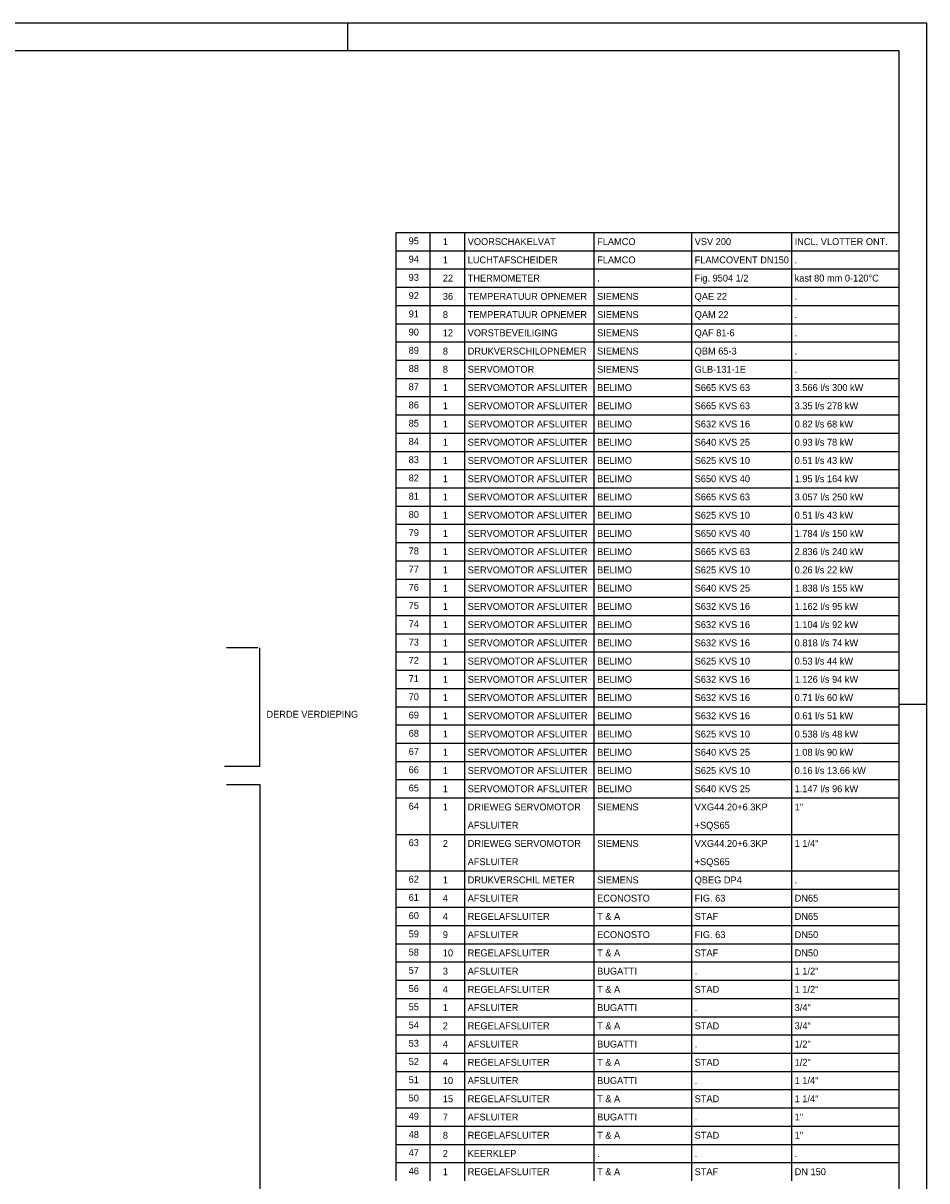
# Model space of a CAD drawing. Extents: x -783 to 603, y 238 to 1079.
# Tile 23 of 23: x 275 to 603, y 659 to 1079. Entities that reach past the tile are written whole.
import ezdxf

# ---------------------------------------------------------------- set-up
doc = ezdxf.new("R2010")
doc.units = 0
doc.linetypes.add('2322107', pattern=[2000, 1000, 1000])
for name, color, linetype in [('00KAD070', 5, 'CONTINUOUS'), ('BL$4----', 7, 'CONTINUOUS'), ('WL561---', 10, 'CONTINUOUS'), ('WM561---', 1, 'CONTINUOUS')]:
    doc.layers.add(name, color=color, linetype=linetype)
doc.styles.add('BURO-025', font='BUROFONT.shx', dxfattribs={"height": 2.5})

msp = doc.modelspace()

# ---------------------------------------------------------------- linework, layer by layer
at = {"layer": '00KAD070', "linetype": 'CONTINUOUS'}
for p, q in [((593.05, 1068.83), (-772.91, 1068.83)), ((593.05, 247.83), (593.05, 1068.83))]:
    msp.add_line(p, q, dxfattribs=at)
at = {"layer": 'BL$4----', "color": 7}
for p, q in [((360.44, 852.32), (349.03, 852.32)), ((361.11, 809.4), (361.11, 852.32)), ((348.36, 809.4), (361.11, 809.4)), ((349.03, 802.69), (361.11, 802.69)), ((361.11, 802.69), (361.11, 533.67))]:
    msp.add_line(p, q, dxfattribs=at)
at = {"layer": 'WM561---', "color": 3}
for p, q in [((603.05, 1078.83), (-782.91, 1078.83)), ((393.05, 1068.83), (393.05, 1078.83)), ((603.05, 237.83), (603.05, 1078.83)), ((593.05, 831.83), (603.05, 831.83))]:
    msp.add_line(p, q, dxfattribs=at)
at = {"layer": 'WM561---', "linetype": '2322107'}
for p, q in [((410.58, 1002.89), (593.05, 1002.89)), ((410.58, 996.28), (410.58, 1002.89)), ((422.97, 996.28), (422.97, 1002.89)), ((435.49, 996.28), (435.49, 1002.89)), ((482.44, 996.28), (482.44, 1002.89)), ((517.8, 996.28), (517.8, 1002.89)), ((554.07, 996.28), (554.07, 1002.89)), ((410.58, 996.28), (593.05, 996.28)), ((410.58, 989.67), (410.58, 996.28)), ((422.97, 989.67), (422.97, 996.28)), ((435.49, 989.67), (435.49, 996.28)), ((482.44, 989.67), (482.44, 996.28)), ((517.8, 989.67), (517.8, 996.28)), ((554.07, 989.67), (554.07, 996.28)), ((410.58, 989.67), (593.05, 989.67)), ((410.58, 983.05), (410.58, 989.67)), ((422.97, 983.05), (422.97, 989.67)), ((435.49, 983.05), (435.49, 989.67)), ((482.44, 983.05), (482.44, 989.67)), ((517.8, 983.05), (517.8, 989.67)), ((554.07, 983.05), (554.07, 989.67)), ((410.58, 983.05), (593.05, 983.05)), ((410.58, 976.44), (410.58, 983.05)), ((422.97, 976.44), (422.97, 983.05)), ((435.49, 976.44), (435.49, 983.05)), ((482.44, 976.44), (482.44, 983.05)), ((517.8, 976.44), (517.8, 983.05)), ((554.07, 976.44), (554.07, 983.05)), ((410.58, 976.44), (593.05, 976.44)), ((410.58, 969.82), (410.58, 976.44)), ((422.97, 969.82), (422.97, 976.44)), ((435.49, 969.82), (435.49, 976.44)), ((482.44, 969.82), (482.44, 976.44)), ((517.8, 969.82), (517.8, 976.44)), ((554.07, 969.82), (554.07, 976.44)), ((410.58, 969.82), (593.05, 969.82)), ((410.58, 963.21), (410.58, 969.82)), ((422.97, 963.21), (422.97, 969.82)), ((435.49, 963.21), (435.49, 969.82)), ((482.44, 963.21), (482.44, 969.82)), ((517.8, 963.21), (517.8, 969.82)), ((554.07, 963.21), (554.07, 969.82)), ((410.58, 956.59), (410.58, 963.21)), ((410.58, 963.21), (593.05, 963.21)), ((422.97, 956.59), (422.97, 963.21)), ((435.49, 956.59), (435.49, 963.21)), ((482.44, 956.59), (482.44, 963.21)), ((517.8, 956.59), (517.8, 963.21)), ((554.07, 956.59), (554.07, 963.21)), ((410.58, 956.59), (593.05, 956.59)), ((410.58, 949.98), (410.58, 956.59)), ((422.97, 949.98), (422.97, 956.59)), ((435.49, 949.98), (435.49, 956.59)), ((482.44, 949.98), (482.44, 956.59)), ((517.8, 949.98), (517.8, 956.59)), ((554.07, 949.98), (554.07, 956.59)), ((410.58, 949.98), (593.05, 949.98)), ((410.58, 943.37), (410.58, 949.98)), ((422.97, 943.37), (422.97, 949.98)), ((435.49, 943.37), (435.49, 949.98)), ((482.44, 943.37), (482.44, 949.98)), ((517.8, 943.37), (517.8, 949.98)), ((554.07, 943.37), (554.07, 949.98)), ((410.58, 943.37), (593.05, 943.37)), ((410.58, 936.75), (410.58, 943.37)), ((422.97, 936.75), (422.97, 943.37)), ((435.49, 936.75), (435.49, 943.37)), ((482.44, 936.75), (482.44, 943.37)), ((517.8, 936.75), (517.8, 943.37)), ((554.07, 936.75), (554.07, 943.37)), ((410.58, 936.75), (593.05, 936.75)), ((410.58, 930.14), (410.58, 936.75)), ((422.97, 930.14), (422.97, 936.75)), ((435.49, 930.14), (435.49, 936.75)), ((482.44, 930.14), (482.44, 936.75)), ((517.8, 930.14), (517.8, 936.75)), ((554.07, 930.14), (554.07, 936.75)), ((410.58, 930.14), (593.05, 930.14)), ((410.58, 923.52), (410.58, 930.14)), ((422.97, 923.52), (422.97, 930.14)), ((435.49, 923.52), (435.49, 930.14)), ((482.44, 923.52), (482.44, 930.14)), ((517.8, 923.52), (517.8, 930.14)), ((554.07, 923.52), (554.07, 930.14)), ((410.58, 923.52), (593.05, 923.52)), ((410.58, 916.91), (410.58, 923.52)), ((422.97, 916.91), (422.97, 923.52)), ((435.49, 916.91), (435.49, 923.52)), ((482.44, 916.91), (482.44, 923.52)), ((517.8, 916.91), (517.8, 923.52)), ((554.07, 916.91), (554.07, 923.52)), ((410.58, 916.91), (593.05, 916.91)), ((410.58, 910.3), (410.58, 916.91)), ((422.97, 910.3), (422.97, 916.91)), ((435.49, 910.3), (435.49, 916.91)), ((482.44, 910.3), (482.44, 916.91)), ((517.8, 910.3), (517.8, 916.91)), ((554.07, 910.3), (554.07, 916.91)), ((410.58, 910.3), (593.05, 910.3)), ((410.58, 903.68), (410.58, 910.3)), ((422.97, 903.68), (422.97, 910.3)), ((435.49, 903.68), (435.49, 910.3)), ((482.44, 903.68), (482.44, 910.3)), ((517.8, 903.68), (517.8, 910.3)), ((554.07, 903.68), (554.07, 910.3)), ((410.58, 903.68), (593.05, 903.68)), ((410.58, 897.07), (410.58, 903.68)), ((422.97, 897.07), (422.97, 903.68)), ((435.49, 897.07), (435.49, 903.68)), ((482.44, 897.07), (482.44, 903.68)), ((517.8, 897.07), (517.8, 903.68)), ((554.07, 897.07), (554.07, 903.68)), ((410.58, 897.07), (593.05, 897.07)), ((410.58, 890.45), (410.58, 897.07)), ((422.97, 890.45), (422.97, 897.07)), ((435.49, 890.45), (435.49, 897.07)), ((482.44, 890.45), (482.44, 897.07)), ((517.8, 890.45), (517.8, 897.07)), ((554.07, 890.45), (554.07, 897.07)), ((410.58, 890.45), (593.05, 890.45)), ((410.58, 883.84), (410.58, 890.45)), ((422.97, 883.84), (422.97, 890.45)), ((435.49, 883.84), (435.49, 890.45)), ((482.44, 883.84), (482.44, 890.45)), ((517.8, 883.84), (517.8, 890.45)), ((554.07, 883.84), (554.07, 890.45)), ((410.58, 883.84), (593.05, 883.84)), ((410.58, 877.22), (410.58, 883.84)), ((422.97, 877.22), (422.97, 883.84)), ((435.49, 877.22), (435.49, 883.84)), ((482.44, 877.22), (482.44, 883.84)), ((517.8, 877.22), (517.8, 883.84)), ((554.07, 877.22), (554.07, 883.84)), ((410.58, 877.22), (593.05, 877.22)), ((410.58, 870.61), (410.58, 877.22)), ((422.97, 870.61), (422.97, 877.22)), ((435.49, 870.61), (435.49, 877.22)), ((482.44, 870.61), (482.44, 877.22)), ((517.8, 870.61), (517.8, 877.22)), ((554.07, 870.61), (554.07, 877.22)), ((410.58, 870.61), (593.05, 870.61)), ((410.58, 864), (410.58, 870.61)), ((422.97, 864), (422.97, 870.61)), ((435.49, 864), (435.49, 870.61)), ((482.44, 864), (482.44, 870.61)), ((517.8, 864), (517.8, 870.61)), ((554.07, 864), (554.07, 870.61)), ((410.58, 864), (593.05, 864)), ((410.58, 857.38), (410.58, 864)), ((422.97, 857.38), (422.97, 864)), ((435.49, 857.38), (435.49, 864)), ((482.44, 857.38), (482.44, 864)), ((517.8, 857.38), (517.8, 864)), ((554.07, 857.38), (554.07, 864)), ((410.58, 857.38), (593.05, 857.38)), ((410.58, 850.77), (410.58, 857.38)), ((422.97, 850.77), (422.97, 857.38)), ((435.49, 850.77), (435.49, 857.38)), ((482.44, 850.77), (482.44, 857.38)), ((517.8, 850.77), (517.8, 857.38)), ((554.07, 850.77), (554.07, 857.38)), ((410.58, 850.77), (593.05, 850.77)), ((410.58, 844.15), (410.58, 850.77)), ((422.97, 844.15), (422.97, 850.77)), ((435.49, 844.15), (435.49, 850.77)), ((482.44, 844.15), (482.44, 850.77)), ((517.8, 844.15), (517.8, 850.77)), ((554.07, 844.15), (554.07, 850.77)), ((410.58, 844.15), (593.05, 844.15)), ((410.58, 837.54), (410.58, 844.15)), ((422.97, 837.54), (422.97, 844.15)), ((435.49, 837.54), (435.49, 844.15)), ((482.44, 837.54), (482.44, 844.15)), ((517.8, 837.54), (517.8, 844.15)), ((554.07, 837.54), (554.07, 844.15)), ((410.58, 837.54), (593.05, 837.54)), ((410.58, 830.93), (410.58, 837.54)), ((422.97, 830.93), (422.97, 837.54)), ((435.49, 830.93), (435.49, 837.54)), ((482.44, 830.93), (482.44, 837.54)), ((517.8, 830.93), (517.8, 837.54)), ((554.07, 830.93), (554.07, 837.54)), ((410.58, 830.93), (593.05, 830.93)), ((410.58, 824.31), (410.58, 830.93)), ((422.97, 824.31), (422.97, 830.93)), ((435.49, 824.31), (435.49, 830.93)), ((482.44, 824.31), (482.44, 830.93)), ((517.8, 824.31), (517.8, 830.93)), ((554.07, 824.31), (554.07, 830.93)), ((410.58, 824.31), (593.05, 824.31)), ((410.58, 817.7), (410.58, 824.31)), ((422.97, 817.7), (422.97, 824.31)), ((435.49, 817.7), (435.49, 824.31)), ((482.44, 817.7), (482.44, 824.31)), ((517.8, 817.7), (517.8, 824.31)), ((554.07, 817.7), (554.07, 824.31)), ((410.58, 817.7), (593.05, 817.7)), ((410.58, 811.08), (410.58, 817.7)), ((422.97, 811.08), (422.97, 817.7)), ((435.49, 811.08), (435.49, 817.7)), ((482.44, 811.08), (482.44, 817.7)), ((517.8, 811.08), (517.8, 817.7)), ((554.07, 811.08), (554.07, 817.7)), ((410.58, 811.08), (593.05, 811.08)), ((410.58, 804.47), (410.58, 811.08)), ((422.97, 804.47), (422.97, 811.08)), ((435.49, 804.47), (435.49, 811.08)), ((482.44, 804.47), (482.44, 811.08)), ((517.8, 804.47), (517.8, 811.08)), ((554.07, 804.47), (554.07, 811.08)), ((410.58, 804.47), (593.05, 804.47)), ((410.58, 797.85), (410.58, 804.47)), ((422.97, 797.85), (422.97, 804.47)), ((435.49, 797.85), (435.49, 804.47)), ((482.44, 797.85), (482.44, 804.47)), ((517.8, 797.85), (517.8, 804.47)), ((554.07, 797.85), (554.07, 804.47)), ((410.58, 797.85), (593.05, 797.85)), ((410.58, 784.63), (410.58, 797.85)), ((422.97, 784.63), (422.97, 797.85)), ((435.49, 784.63), (435.49, 797.85)), ((482.44, 784.63), (482.44, 797.85)), ((517.8, 784.63), (517.8, 797.85)), ((554.07, 784.63), (554.07, 797.85)), ((410.58, 784.63), (593.05, 784.63)), ((410.58, 771.4), (410.58, 784.63)), ((422.97, 771.4), (422.97, 784.63)), ((435.49, 771.4), (435.49, 784.63)), ((482.44, 771.4), (482.44, 784.63)), ((517.8, 771.4), (517.8, 784.63)), ((554.07, 771.4), (554.07, 784.63)), ((410.58, 771.4), (593.05, 771.4)), ((410.58, 764.78), (410.58, 771.4)), ((422.97, 764.78), (422.97, 771.4)), ((435.49, 764.78), (435.49, 771.4)), ((482.44, 764.78), (482.44, 771.4)), ((517.8, 764.78), (517.8, 771.4)), ((554.07, 764.78), (554.07, 771.4)), ((410.58, 764.78), (593.05, 764.78)), ((410.58, 758.17), (410.58, 764.78)), ((422.97, 758.17), (422.97, 764.78)), ((435.49, 758.17), (435.49, 764.78)), ((482.44, 758.17), (482.44, 764.78)), ((517.8, 758.17), (517.8, 764.78)), ((554.07, 758.17), (554.07, 764.78)), ((410.58, 758.17), (593.05, 758.17)), ((410.58, 751.56), (410.58, 758.17)), ((422.97, 751.56), (422.97, 758.17)), ((435.49, 751.56), (435.49, 758.17)), ((482.44, 751.56), (482.44, 758.17)), ((517.8, 751.56), (517.8, 758.17)), ((554.07, 751.56), (554.07, 758.17)), ((410.58, 751.56), (593.05, 751.56)), ((410.58, 744.94), (410.58, 751.56)), ((422.97, 744.94), (422.97, 751.56)), ((435.49, 744.94), (435.49, 751.56)), ((482.44, 744.94), (482.44, 751.56)), ((517.8, 744.94), (517.8, 751.56)), ((554.07, 744.94), (554.07, 751.56)), ((410.58, 744.94), (593.05, 744.94)), ((410.58, 738.33), (410.58, 744.94)), ((422.97, 738.33), (422.97, 744.94)), ((435.49, 738.33), (435.49, 744.94)), ((482.44, 738.33), (482.44, 744.94)), ((517.8, 738.33), (517.8, 744.94)), ((554.07, 738.33), (554.07, 744.94)), ((410.58, 738.33), (593.05, 738.33)), ((410.58, 731.71), (410.58, 738.33)), ((422.97, 731.71), (422.97, 738.33)), ((435.49, 731.71), (435.49, 738.33)), ((482.44, 731.71), (482.44, 738.33)), ((517.8, 731.71), (517.8, 738.33)), ((554.07, 731.71), (554.07, 738.33)), ((410.58, 731.71), (593.05, 731.71)), ((410.58, 725.1), (410.58, 731.71)), ((422.97, 725.1), (422.97, 731.71)), ((435.49, 725.1), (435.49, 731.71)), ((482.44, 725.1), (482.44, 731.71)), ((517.8, 725.1), (517.8, 731.71)), ((554.07, 725.1), (554.07, 731.71)), ((410.58, 725.1), (593.05, 725.1)), ((410.58, 718.48), (410.58, 725.1)), ((422.97, 718.48), (422.97, 725.1)), ((435.49, 718.48), (435.49, 725.1)), ((482.44, 718.48), (482.44, 725.1)), ((517.8, 718.48), (517.8, 725.1)), ((554.07, 718.48), (554.07, 725.1)), ((410.58, 718.48), (593.05, 718.48)), ((410.58, 711.87), (410.58, 718.48)), ((422.97, 711.87), (422.97, 718.48)), ((435.49, 711.87), (435.49, 718.48)), ((482.44, 711.87), (482.44, 718.48)), ((517.8, 711.87), (517.8, 718.48)), ((554.07, 711.87), (554.07, 718.48)), ((410.58, 711.87), (593.05, 711.87)), ((410.58, 705.26), (410.58, 711.87)), ((422.97, 705.26), (422.97, 711.87)), ((435.49, 705.26), (435.49, 711.87)), ((482.44, 705.26), (482.44, 711.87)), ((517.8, 705.26), (517.8, 711.87)), ((554.07, 705.26), (554.07, 711.87)), ((410.58, 705.26), (593.05, 705.26)), ((410.58, 698.64), (410.58, 705.26)), ((422.97, 698.64), (422.97, 705.26)), ((435.49, 698.64), (435.49, 705.26)), ((482.44, 698.64), (482.44, 705.26)), ((517.8, 698.64), (517.8, 705.26)), ((554.07, 698.64), (554.07, 705.26)), ((410.58, 698.64), (593.05, 698.64)), ((410.58, 692.03), (410.58, 698.64)), ((422.97, 692.03), (422.97, 698.64)), ((435.49, 692.03), (435.49, 698.64)), ((482.44, 692.03), (482.44, 698.64)), ((517.8, 692.03), (517.8, 698.64)), ((554.07, 692.03), (554.07, 698.64)), ((410.58, 692.03), (593.05, 692.03)), ((410.58, 685.41), (410.58, 692.03)), ((422.97, 685.41), (422.97, 692.03)), ((435.49, 685.41), (435.49, 692.03)), ((482.44, 685.41), (482.44, 692.03)), ((517.8, 685.41), (517.8, 692.03)), ((554.07, 685.41), (554.07, 692.03)), ((410.58, 685.41), (593.05, 685.41)), ((410.58, 678.8), (410.58, 685.41)), ((422.97, 678.8), (422.97, 685.41)), ((435.49, 678.8), (435.49, 685.41)), ((482.44, 678.8), (482.44, 685.41)), ((517.8, 678.8), (517.8, 685.41)), ((554.07, 678.8), (554.07, 685.41)), ((410.58, 678.8), (593.05, 678.8)), ((410.58, 672.19), (410.58, 678.8)), ((422.97, 672.19), (422.97, 678.8)), ((435.49, 672.19), (435.49, 678.8)), ((482.44, 672.19), (482.44, 678.8)), ((517.8, 672.19), (517.8, 678.8)), ((554.07, 672.19), (554.07, 678.8)), ((410.58, 665.57), (410.58, 672.19)), ((410.58, 672.19), (593.05, 672.19)), ((422.97, 665.57), (422.97, 672.19)), ((435.49, 665.57), (435.49, 672.19)), ((482.44, 665.57), (482.44, 672.19)), ((517.8, 665.57), (517.8, 672.19)), ((554.07, 665.57), (554.07, 672.19)), ((410.58, 665.57), (593.05, 665.57)), ((410.58, 658.96), (410.58, 665.57)), ((422.97, 658.96), (422.97, 665.57)), ((435.49, 658.96), (435.49, 665.57)), ((482.44, 658.96), (482.44, 665.57)), ((517.8, 658.96), (517.8, 665.57)), ((554.07, 658.96), (554.07, 665.57))]:
    msp.add_line(p, q, dxfattribs=at)

# ---------------------------------------------------------------- texts
at = {"layer": 'WL561---', "color": 7, "style": 'BURO-025'}
msp.add_text('DERDE VERDIEPING', height=2.5, dxfattribs=at).set_placement((363.57, 826.93))
at = {"layer": 'WM561---', "color": 140, "linetype": '2322107', "style": 'BURO-025'}
for s, p in [('95', (415.13, 998.62)), ('1', (427.52, 998.34)), ('VOORSCHAKELVAT', (436.54, 998.34)), ('FLAMCO', (483.48, 998.34)), ('VSV 200', (518.85, 998.34)), ('INCL. VLOTTER ONT.', (555.11, 998.34)), ('94', (415.13, 992)), ('1', (427.52, 991.72)), ('LUCHTAFSCHEIDER', (436.54, 991.72)), ('FLAMCO', (483.48, 991.72)), ('FLAMCOVENT DN150', (518.85, 991.72)), ('.', (555.11, 991.72)), ('93', (415.13, 985.39)), ('22', (427.52, 985.11)), ('THERMOMETER', (436.54, 985.11)), ('Fig. 9504 1/2', (518.85, 985.11)), ('kast 80 mm 0-120%%DC', (555.11, 985.11)), ('.', (483.48, 985.11)), ('92', (415.13, 978.77)), ('36', (427.52, 978.49)), ('TEMPERATUUR OPNEMER', (436.54, 978.49)), ('SIEMENS', (483.48, 978.49)), ('QAE 22', (518.85, 978.49)), ('.', (555.11, 978.49)), ('91', (415.13, 972.16)), ('8', (427.52, 971.88)), ('TEMPERATUUR OPNEMER', (436.54, 971.88)), ('SIEMENS', (483.48, 971.88)), ('QAM 22', (518.85, 971.88)), ('.', (555.11, 971.88)), ('90', (415.13, 965.54)), ('12', (427.52, 965.27)), ('VORSTBEVEILIGING', (436.54, 965.27)), ('SIEMENS', (483.48, 965.27)), ('QAF 81-6', (518.85, 965.27)), ('.', (555.11, 965.27)), ('89', (415.13, 958.93)), ('8', (427.52, 958.65)), ('DRUKVERSCHILOPNEMER', (436.54, 958.65)), ('SIEMENS', (483.48, 958.65)), ('QBM 65-3', (518.85, 958.65)), ('.', (555.11, 958.65)), ('88', (415.13, 952.32)), ('8', (427.52, 952.04)), ('SERVOMOTOR ', (436.54, 952.04)), ('SIEMENS', (483.48, 952.04)), ('GLB-131-1E', (518.85, 952.04)), ('.', (555.11, 952.04)), ('87', (415.13, 945.7)), ('1', (427.52, 945.42)), ('SERVOMOTOR AFSLUITER', (436.54, 945.42)), ('BELIMO', (483.48, 945.42)), ('S665 KVS 63', (518.85, 945.42)), ('3.566 l/s 300 kW', (555.11, 945.42)), ('86', (415.13, 939.09)), ('1', (427.52, 938.81)), ('SERVOMOTOR AFSLUITER', (436.54, 938.81)), ('BELIMO', (483.48, 938.81)), ('S665 KVS 63', (518.85, 938.81)), ('3.35 l/s 278 kW', (555.11, 938.81)), ('85', (415.13, 932.47)), ('1', (427.52, 932.19)), ('SERVOMOTOR AFSLUITER', (436.54, 932.19)), ('BELIMO', (483.48, 932.19)), ('S632 KVS 16', (518.85, 932.19)), ('0.82 l/s 68 kW', (555.11, 932.19)), ('84', (415.13, 925.86)), ('1', (427.52, 925.58)), ('SERVOMOTOR AFSLUITER', (436.54, 925.58)), ('BELIMO', (483.48, 925.58)), ('S640 KVS 25', (518.85, 925.58)), ('0.93 l/s 78 kW', (555.11, 925.58)), ('83', (415.13, 919.25)), ('1', (427.52, 918.97)), ('SERVOMOTOR AFSLUITER', (436.54, 918.97)), ('BELIMO', (483.48, 918.97)), ('S625 KVS 10', (518.85, 918.97)), ('0.51 l/s 43 kW', (555.11, 918.97)), ('82', (415.13, 912.63)), ('1', (427.52, 912.35)), ('SERVOMOTOR AFSLUITER', (436.54, 912.35)), ('BELIMO', (483.48, 912.35)), ('S650 KVS 40', (518.85, 912.35)), ('1.95 l/s 164 kW', (555.11, 912.35)), ('81', (415.13, 906.02)), ('1', (427.52, 905.74)), ('SERVOMOTOR AFSLUITER', (436.54, 905.74)), ('BELIMO', (483.48, 905.74)), ('S665 KVS 63', (518.85, 905.74)), ('3.057 l/s 250 kW', (555.11, 905.74)), ('80', (415.13, 899.4)), ('1', (427.52, 899.12)), ('SERVOMOTOR AFSLUITER', (436.54, 899.12)), ('BELIMO', (483.48, 899.12)), ('S625 KVS 10', (518.85, 899.12)), ('0.51 l/s 43 kW', (555.11, 899.12)), ('79', (415.13, 892.79)), ('1', (427.52, 892.51)), ('SERVOMOTOR AFSLUITER', (436.54, 892.51)), ('BELIMO', (483.48, 892.51)), ('BELIMO', (483.48, 892.51)), ('S650 KVS 40', (518.85, 892.51)), ('1.784 l/s 150 kW', (555.11, 892.51)), ('78', (415.13, 886.17)), ('1', (427.52, 885.9)), ('SERVOMOTOR AFSLUITER', (436.54, 885.9)), ('BELIMO', (483.48, 885.9)), ('S665 KVS 63', (518.85, 885.9)), ('2.836 l/s 240 kW', (555.11, 885.9)), ('77', (415.13, 879.56)), ('1', (427.52, 879.28)), ('SERVOMOTOR AFSLUITER', (436.54, 879.28)), ('BELIMO', (483.48, 879.28)), ('S625 KVS 10', (518.85, 879.28)), ('0.26 l/s 22 kW', (555.11, 879.28)), ('76', (415.13, 872.95)), ('1', (427.52, 872.67)), ('SERVOMOTOR AFSLUITER', (436.54, 872.67)), ('BELIMO', (483.48, 872.67)), ('S640 KVS 25', (518.85, 872.67)), ('1.838 l/s 155 kW', (555.11, 872.67)), ('75', (415.13, 866.33)), ('1', (427.52, 866.05)), ('SERVOMOTOR AFSLUITER', (436.54, 866.05)), ('BELIMO', (483.48, 866.05)), ('S632 KVS 16', (518.85, 866.05)), ('1.162 l/s 95 kW', (555.11, 866.05)), ('74', (415.13, 859.72)), ('1', (427.52, 859.44)), ('SERVOMOTOR AFSLUITER', (436.54, 859.44)), ('BELIMO', (483.48, 859.44)), ('S632 KVS 16', (518.85, 859.44)), ('1.104 l/s 92 kW', (555.11, 859.44)), ('73', (415.13, 853.1)), ('1', (427.52, 852.82)), ('SERVOMOTOR AFSLUITER', (436.54, 852.82)), ('BELIMO', (483.48, 852.82)), ('S632 KVS 16', (518.85, 852.82)), ('0.818 l/s 74 kW', (555.11, 852.82)), ('72', (415.13, 846.49)), ('1', (427.52, 846.21)), ('SERVOMOTOR AFSLUITER', (436.54, 846.21)), ('BELIMO', (483.48, 846.21)), ('S625 KVS 10', (518.85, 846.21)), ('0.53 l/s 44 kW', (555.11, 846.21)), ('71', (415.13, 839.88)), ('1', (427.52, 839.6)), ('SERVOMOTOR AFSLUITER', (436.54, 839.6)), ('BELIMO', (483.48, 839.6)), ('S632 KVS 16', (518.85, 839.6)), ('1.126 l/s 94 kW', (555.11, 839.6)), ('70', (415.13, 833.26)), ('0.71 l/s 60 kW', (555.11, 832.98)), ('1', (427.52, 832.98)), ('SERVOMOTOR AFSLUITER', (436.54, 832.98)), ('BELIMO', (483.48, 832.98)), ('S632 KVS 16', (518.85, 832.98)), ('69', (415.13, 826.65)), ('1', (427.52, 826.37)), ('SERVOMOTOR AFSLUITER', (436.54, 826.37)), ('BELIMO', (483.48, 826.37)), ('S632 KVS 16', (518.85, 826.37)), ('0.61 l/s 51 kW', (555.11, 826.37)), ('68', (415.13, 820.03)), ('1', (427.52, 819.75)), ('SERVOMOTOR AFSLUITER', (436.54, 819.75)), ('BELIMO', (483.48, 819.75)), ('S625 KVS 10', (518.85, 819.75)), ('0.538 l/s 48 kW', (555.11, 819.75)), ('67', (415.13, 813.42)), ('1', (427.52, 813.14)), ('SERVOMOTOR AFSLUITER', (436.54, 813.14)), ('BELIMO', (483.48, 813.14)), ('S640 KVS 25', (518.85, 813.14)), ('1.08 l/s 90 kW', (555.11, 813.14)), ('66', (415.13, 806.8)), ('1', (427.52, 806.53)), ('SERVOMOTOR AFSLUITER', (436.54, 806.53)), ('BELIMO', (483.48, 806.53)), ('S625 KVS 10', (518.85, 806.53)), ('0.16 l/s 13.66 kW', (555.11, 806.53)), ('65', (415.13, 800.19)), ('1', (427.52, 799.91)), ('SERVOMOTOR AFSLUITER', (436.54, 799.91)), ('BELIMO', (483.48, 799.91)), ('S640 KVS 25', (518.85, 799.91)), ('1.147 l/s 96 kW ', (555.11, 799.91)), ('64', (415.13, 793.58)), ('1', (427.52, 793.3)), ('DRIEWEG SERVOMOTOR', (436.54, 793.3)), ('SIEMENS', (483.48, 793.3)), ('VXG44.20+6.3KP', (518.85, 793.3)), ('1"', (555.11, 793.3)), ('AFSLUITER', (436.54, 786.68)), ('+SQS65', (518.85, 786.68)), ('63', (415.13, 780.35)), ('2', (427.52, 780.07)), ('DRIEWEG SERVOMOTOR', (436.54, 780.07)), ('SIEMENS', (483.48, 780.07)), ('VXG44.20+6.3KP', (518.85, 780.07)), ('1 1/4"', (555.11, 780.07)), ('AFSLUITER', (436.54, 773.45)), ('+SQS65', (518.85, 773.45)), ('62', (415.13, 767.12)), ('1', (427.52, 766.84)), ('DRUKVERSCHIL METER', (436.54, 766.84)), ('SIEMENS', (483.48, 766.84)), ('QBEG DP4', (518.85, 766.84)), ('.', (555.11, 766.84)), ('61', (415.13, 760.5)), ('4', (427.52, 760.23)), ('AFSLUITER', (436.54, 760.23)), ('ECONOSTO', (483.48, 760.23)), ('FIG. 63', (518.85, 760.23)), ('DN65', (555.11, 760.23)), ('60', (415.13, 753.89)), ('4', (427.52, 753.61)), ('REGELAFSLUITER', (436.54, 753.61)), ('T & A', (483.48, 753.61)), ('STAF', (518.85, 753.61)), ('DN65', (555.11, 753.61)), ('59', (415.13, 747.28)), ('9', (427.52, 747)), ('AFSLUITER', (436.54, 747)), ('ECONOSTO', (483.48, 747)), ('FIG. 63', (518.85, 747)), ('DN50', (555.11, 747)), ('58', (415.13, 740.66)), ('10', (427.52, 740.38)), ('REGELAFSLUITER', (436.54, 740.38)), ('T & A', (483.48, 740.38)), ('STAF', (518.85, 740.38)), ('DN50', (555.11, 740.38)), ('57', (415.13, 734.05)), ('3', (427.52, 733.77)), ('AFSLUITER', (436.54, 733.77)), ('BUGATTI', (483.48, 733.77)), ('1 1/2"', (555.11, 733.77)), ('.', (518.85, 733.77)), ('56', (415.13, 727.43)), ('4', (427.52, 727.16)), ('REGELAFSLUITER', (436.54, 727.16)), ('T & A', (483.48, 727.16)), ('STAD', (518.85, 727.16)), ('1 1/2"', (555.11, 727.16)), ('55', (415.13, 720.82)), ('1', (427.52, 720.54)), ('AFSLUITER', (436.54, 720.54)), ('BUGATTI', (483.48, 720.54)), ('3/4"', (555.11, 720.54)), ('.', (518.85, 720.54)), ('54', (415.13, 714.21)), ('2', (427.52, 713.93)), ('REGELAFSLUITER', (436.54, 713.93)), ('T & A', (483.48, 713.93)), ('STAD', (518.85, 713.93)), ('3/4"', (555.11, 713.93)), ('53', (415.13, 707.59)), ('4', (427.52, 707.31)), ('AFSLUITER', (436.54, 707.31)), ('BUGATTI', (483.48, 707.31)), ('1/2"', (555.11, 707.31)), ('.', (518.85, 707.31)), ('52', (415.13, 700.98)), ('4', (427.52, 700.7)), ('REGELAFSLUITER', (436.54, 700.7)), ('T & A', (483.48, 700.7)), ('STAD', (518.85, 700.7)), ('1/2"', (555.11, 700.7)), ('51', (415.13, 694.36)), ('10', (427.52, 694.08)), ('AFSLUITER', (436.54, 694.08)), ('BUGATTI', (483.48, 694.08)), ('.', (518.85, 694.08)), ('1 1/4"', (555.11, 694.08)), ('50', (415.13, 687.75)), ('15', (427.52, 687.47)), ('REGELAFSLUITER', (436.54, 687.47)), ('T & A', (483.48, 687.47)), ('STAD', (518.85, 687.47)), ('1 1/4"', (555.11, 687.47)), ('49', (415.13, 681.13)), ('7', (427.52, 680.86)), ('AFSLUITER', (436.54, 680.86)), ('BUGATTI', (483.48, 680.86)), ('.', (518.85, 680.86)), ('1"', (555.11, 680.86)), ('48', (415.13, 674.52)), ('8', (427.52, 674.24)), ('REGELAFSLUITER', (436.54, 674.24)), ('T & A', (483.48, 674.24)), ('STAD', (518.85, 674.24)), ('1"', (555.11, 674.24)), ('47', (415.13, 667.91)), ('2', (427.52, 667.63)), ('KEERKLEP', (436.54, 667.63)), ('.', (483.48, 667.63)), ('.', (518.85, 667.63)), ('.', (555.11, 667.63)), ('46', (415.13, 661.29)), ('1', (427.52, 661.01)), ('REGELAFSLUITER', (436.54, 661.01)), ('T & A', (483.48, 661.01)), ('STAF', (518.85, 661.01)), ('DN 150', (555.11, 661.01))]:
    msp.add_text(s, height=2.5, dxfattribs=at).set_placement(p)

doc.saveas('drawing.dxf')
